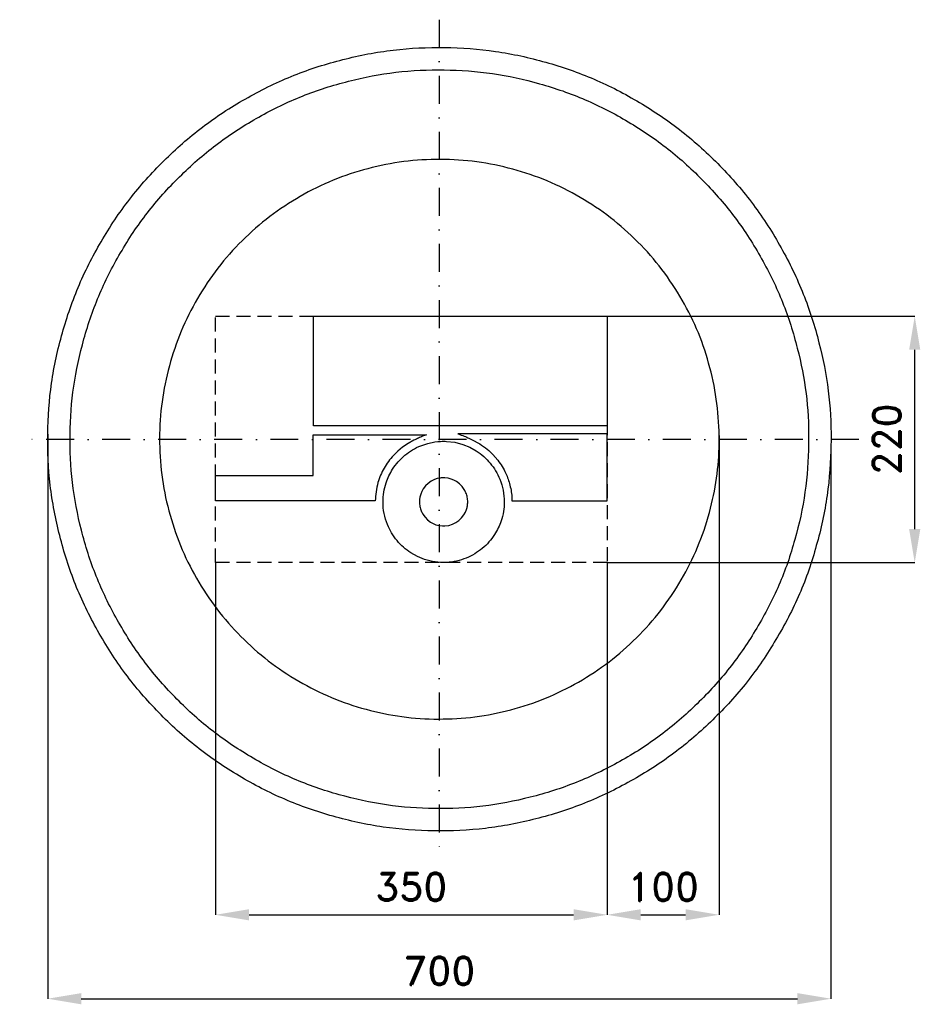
# Model space of a CAD drawing. Header units: millimetres. Extents: x -375 to 430, y -505 to 375.
import ezdxf

# ---------------------------------------------------------------- set-up
doc = ezdxf.new("R2010")
doc.units = ezdxf.units.MM
doc.header["$LTSCALE"] = 5
doc.linetypes.add('ČERCHOVANÁX2', pattern=[2, 1, -0.5, 0, -0.5])
doc.linetypes.add('ČÁRKOVANÁX2', pattern=[1.5, 1, -0.5])
doc.layers.add('Kóty', color=2, linetype='Continuous')
doc.layers.add('Značka', color=7, linetype='Continuous')
doc.styles.get("Standard").update_dxf_attribs({"font": 'romand.shx', "height": 25})
doc.dimstyles.get("Standard").update_dxf_attribs({"dimtxt": 25, "dimasz": 30, "dimexe": 0.18, "dimexo": 0.0625, "dimgap": 12.5, "dimtad": 1, "dimdec": 0, "dimzin": 0, "dimdsep": 46, "dimtxsty": 'Standard', "dimcen": 0.09, "dimadec": 0, "dimazin": 0, "dimtfac": 1, "dimtdec": 0, "dimtofl": 0, "dimtmove": 0, "dimatfit": 3, "dimfxl": 1, "dimtolj": 1, "dimtzin": 0, "dimarcsym": 0})

# ---------------------------------------------------------------- blocks, each defined once
blk = doc.blocks.new('*D2')
at = {"layer": 'Defpoints', "color": 0, "transparency": 16777216}
for p in [(-349.92, 4.7), (350.02, -4.46), (350.02, -499.82)]:
    blk.add_point(p, dxfattribs=at)
at = {"layer": 'Kóty', "color": 0, "lineweight": -2, "transparency": 16777216}
for p, q in [((-349.92, 4.64), (-349.92, -500)), ((350.02, -4.52), (350.02, -500)), ((-319.92, -499.82), (320.02, -499.82))]:
    blk.add_line(p, q, dxfattribs=at)
at = {"layer": 'Kóty', "color": 0, "transparency": 16777216}
for points in [[(-319.92, -494.82), (-319.92, -504.82), (-349.92, -499.82)], [(320.02, -494.82), (320.02, -504.82), (350.02, -499.82)]]:
    blk.add_solid(points, dxfattribs=at)
at = {"layer": 'Kóty', "color": 0, "transparency": 16777216, "insert": (0.05, -474.82), "char_height": 25, "attachment_point": 5}
blk.add_mtext('\\A1;700', dxfattribs=at)
blk = doc.blocks.new('*D4')
at = {"layer": 'Defpoints', "color": 0, "transparency": 16777216}
for p in [(-200, -110), (150, -110), (150, -424.82)]:
    blk.add_point(p, dxfattribs=at)
at = {"layer": 'Kóty', "color": 0, "lineweight": -2, "transparency": 16777216}
for p, q in [((-200, -110.06), (-200, -425)), ((150, -110.06), (150, -425)), ((-170, -424.82), (120, -424.82))]:
    blk.add_line(p, q, dxfattribs=at)
at = {"layer": 'Kóty', "color": 0, "transparency": 16777216}
for points in [[(-170, -419.82), (-170, -429.82), (-200, -424.82)], [(120, -419.82), (120, -429.82), (150, -424.82)]]:
    blk.add_solid(points, dxfattribs=at)
at = {"layer": 'Kóty', "color": 0, "transparency": 16777216, "insert": (-25, -399.82), "char_height": 25, "attachment_point": 5}
blk.add_mtext('\\A1;350', dxfattribs=at)
blk = doc.blocks.new('*D5')
at = {"layer": 'Defpoints', "color": 0, "transparency": 16777216}
for p in [(250.03, 3.39), (150, -110.06), (250.03, -424.82)]:
    blk.add_point(p, dxfattribs=at)
at = {"layer": 'Kóty', "color": 0, "lineweight": -2, "transparency": 16777216}
for p, q in [((250.03, 3.33), (250.03, -425)), ((150, -110.12), (150, -425)), ((180, -424.82), (220.03, -424.82))]:
    blk.add_line(p, q, dxfattribs=at)
at = {"layer": 'Kóty', "color": 0, "transparency": 16777216}
for points in [[(180, -419.82), (180, -429.82), (150, -424.82)], [(220.03, -419.82), (220.03, -429.82), (250.03, -424.82)]]:
    blk.add_solid(points, dxfattribs=at)
at = {"layer": 'Kóty', "color": 0, "transparency": 16777216, "insert": (200.01, -399.82), "char_height": 25, "attachment_point": 5}
blk.add_mtext('\\A1;100', dxfattribs=at)
blk = doc.blocks.new('*D6')
at = {"layer": 'Defpoints', "color": 0, "transparency": 16777216}
for p in [(150, 110), (424.84, 110), (150, -110.13)]:
    blk.add_point(p, dxfattribs=at)
at = {"layer": 'Kóty', "color": 0, "lineweight": -2, "transparency": 16777216}
for p, q in [((150.06, 110), (425.02, 110)), ((424.84, -80.13), (424.84, 80)), ((150.06, -110.13), (425.02, -110.13))]:
    blk.add_line(p, q, dxfattribs=at)
at = {"layer": 'Kóty', "color": 0, "transparency": 16777216}
for points in [[(419.84, 80), (429.84, 80), (424.84, 110)], [(419.84, -80.13), (429.84, -80.13), (424.84, -110.13)]]:
    blk.add_solid(points, dxfattribs=at)
at = {"layer": 'Kóty', "color": 0, "transparency": 16777216, "insert": (399.84, -0.06), "char_height": 25, "attachment_point": 5, "rotation": 90}
blk.add_mtext('\\A1;220', dxfattribs=at)

msp = doc.modelspace()

# ---------------------------------------------------------------- linework, layer by layer
at = {"layer": 'Kóty'}
msp.add_lwpolyline([(424.84, -50.88), (424.84, 75)], dxfattribs=at)
at = {"layer": 'Značka', "color": 6, "linetype": 'ČERCHOVANÁX2', "lineweight": 25, "ltscale": 5}
for p, q in [((0, 375), (0, -375)), ((375, 0), (-375, 0))]:
    msp.add_line(p, q, dxfattribs=at)
at = {"layer": 'Značka', "color": 5}
for points in [[(350.05, 0.12), (350.04, -2.17), (350.02, -4.46, -0.032168), (346.54, -50.09, -0.035723), (336.91, -94.89, -0.036667), (321.88, -138.14, -0.034754), (300.84, -178.83, -0.034039), (275.01, -216.66, -0.034453), (244.28, -250.59, -0.03456), (209.56, -280.44, -0.034426), (171.07, -305.25, -0.034389), (129.8, -325.1, -0.034418), (86.2, -339.11, -0.034424), (41.21, -347.61, -0.034417), (-4.53, -349.85, -0.034416), (-50.19, -346.41, -0.034417), (-94.95, -336.74, -0.034417), (-138.17, -321.6, -0.034417), (-178.9, -300.67, -0.034417), (-216.73, -274.86, -0.034417), (-250.66, -244.11, -0.034417), (-280.51, -209.39, -0.034417), (-305.32, -170.9, -0.034417), (-325.17, -129.63, -0.034417), (-339.18, -86.04, -0.034417), (-347.67, -41.04, -0.034417), (-349.92, 4.7, -0.034417), (-346.48, 50.36, -0.034417), (-336.81, 95.12, -0.034417), (-321.67, 138.34, -0.034417), (-300.74, 179.07, -0.034417), (-274.93, 216.89, -0.034416), (-244.18, 250.82, -0.034418), (-209.45, 280.68, -0.034417), (-170.97, 305.49, -0.034415), (-129.7, 325.34, -0.034415), (-86.1, 339.35, -0.034415), (-41.11, 347.84, -0.034416), (4.63, 350.09, -0.034417), (50.29, 346.65, -0.034417), (95.05, 336.98, -0.034417), (138.27, 321.83, -0.034417), (179, 300.91, -0.034417), (216.82, 275.1, -0.034407), (250.76, 244.35, -0.034414), (280.62, 209.62, -0.034488), (305.42, 171.14, -0.034419), (325.25, 129.88, -0.034077), (339.28, 86.27, -0.03279), (347.56, 43.5, -0.034265), (350.05, 0.12)], [(-57.27, -55.07), (-200, -55.07), (-200, -32.26), (-112.82, -32.21), (-112.82, 4.01), (-11.44, 4.01), (-11.59, 3.96), (-11.74, 3.91), (-12.57, 3.62), (-13.39, 3.31), (-14.16, 3.02), (-14.93, 2.72), (-15.87, 2.34), (-16.8, 1.94), (-17.73, 1.54), (-18.64, 1.12), (-19.59, 0.67), (-20.53, 0.2), (-20.66, 0.13), (-20.79, 0.07), (-21.75, -0.37), (-22.71, -0.82), (-27.92, -3.65), (-32.83, -7.01), (-37.13, -10.54), (-41.07, -14.47, 0.029314), (-45.5, -19.83, 0.02832), (-49.29, -25.69, 0.030859), (-52.5, -31.99, 0.036996), (-54.81, -38.64, 0.035776), (-56.42, -46.76, 0.011746), (-57.27, -55.07)], [(64.95, -55.07), (150, -55.04), (150, 4.92), (16.53, 4.91), (16.73, 4.85), (16.92, 4.79), (18.28, 4.34), (19.63, 3.86), (20.89, 3.4), (22.15, 2.91), (23.38, 2.41), (24.6, 1.89), (25.56, 1.47), (26.52, 1.03), (27.69, 0.47), (28.85, -0.11), (36.08, -4.08, -0.036913), (42.79, -8.83, -0.034763), (47.84, -13.43), (52.26, -18.65, -0.027835), (56.16, -24.32, -0.030033), (59.37, -30.39, -0.024635), (61.48, -35.55, -0.023251), (63.09, -40.89, -0.026062), (64.32, -46.84, -0.029246), (64.88, -52.88), (64.92, -53.97), (64.95, -55.07)], [(3.83, -110), (2.49, -109.98), (1.16, -109.93), (-6.14, -109.11), (-13.25, -107.23), (-19.5, -104.73), (-25.36, -101.42, -0.039452), (-32.01, -96.42, -0.040226), (-37.78, -90.43, -0.040851), (-42.65, -83.63, -0.040726), (-46.36, -76.13, -0.050225), (-49.35, -66.2, -0.050865), (-50.3, -55.87, -0.043009), (-49.65, -47.21, -0.042742), (-47.53, -38.79, -0.032931), (-45.02, -32.55, -0.03225), (-41.72, -26.69, -0.039571), (-36.72, -20.04, -0.040126), (-30.73, -14.26, -0.040759), (-23.93, -9.38, -0.041162), (-16.43, -5.68), (-10.35, -3.61), (-4.07, -2.32), (-1.46, -1.99), (1.16, -1.8), (2.49, -1.76), (3.83, -1.74), (5.16, -1.76), (6.5, -1.8), (13.8, -2.63), (20.91, -4.51), (27.16, -7.01), (33.02, -10.32, -0.039475), (39.67, -15.32, -0.040251), (45.44, -21.31, -0.040823), (50.31, -28.11, -0.040744), (54.02, -35.62, -0.050237), (57.02, -45.54, -0.050893), (57.96, -55.87, -0.043026), (57.31, -64.54, -0.042751), (55.2, -72.95, -0.032932), (52.69, -79.19, -0.032192), (49.39, -85.05, -0.039537), (44.38, -91.71, -0.040403), (38.39, -97.48, -0.040737), (31.59, -102.34, -0.039765), (24.09, -106.06, -0.04406), (15.45, -108.82, -0.04897), (6.5, -109.94), (5.16, -109.98), (3.83, -110)], [(3.83, -77.41), (4.36, -77.4), (4.89, -77.38), (8.46, -76.92), (11.89, -75.84), (14.88, -74.37), (17.58, -72.43), (19.97, -70.13), (21.96, -67.48), (23.27, -65.15), (24.27, -62.67, 0.041817), (25.1, -59.32, 0.042166), (25.37, -55.87, 0.050515), (25, -51.76, 0.051379), (23.8, -47.81, 0.041548), (22.33, -44.83), (20.39, -42.12), (18.09, -39.73), (15.44, -37.75), (13.11, -36.43), (10.63, -35.43), (7.79, -34.68), (4.89, -34.36), (4.36, -34.34), (3.83, -34.33), (3.3, -34.34), (2.77, -34.36), (1.72, -34.43), (0.68, -34.56), (-1.81, -35.08), (-4.23, -35.9), (-7.22, -37.37), (-9.92, -39.31), (-12.31, -41.61), (-14.3, -44.26), (-15.61, -46.59), (-16.61, -49.08, 0.041896), (-17.45, -52.43, 0.042199), (-17.71, -55.87, 0.05048), (-17.34, -59.98, 0.051347), (-16.14, -63.93, 0.041525), (-14.67, -66.91), (-12.73, -69.62), (-10.43, -72.01), (-7.79, -73.99), (-5.45, -75.31), (-2.97, -76.31), (-0.14, -77.06), (2.77, -77.38), (3.3, -77.4), (3.83, -77.41)]]:
    msp.add_lwpolyline(points, format="xyb", dxfattribs=at)
at = {"layer": 'Značka', "color": 1}
for points in [[(330.05, 0.12), (330.04, -2.04), (330.02, -4.2, -0.032166), (326.74, -47.22, -0.035722), (317.66, -89.46, -0.036665), (303.49, -130.24, -0.034754), (283.65, -168.61, -0.034039), (259.3, -204.27, -0.034453), (230.32, -236.26, -0.03456), (197.59, -264.41, -0.034426), (161.29, -287.8, -0.034389), (122.38, -306.52, -0.034418), (81.28, -319.73, -0.034424), (38.85, -327.74, -0.034417), (-4.27, -329.85, -0.034416), (-47.32, -326.61, -0.034417), (-89.53, -317.49, -0.034417), (-130.27, -303.21, -0.034416), (-168.68, -283.49, -0.034417), (-204.34, -259.15, -0.034417), (-236.33, -230.15, -0.034417), (-264.48, -197.41, -0.034417), (-287.87, -161.13, -0.034417), (-306.59, -122.22, -0.034417), (-319.8, -81.11, -0.034417), (-327.8, -38.69, -0.034417), (-329.92, 4.44, -0.034417), (-326.68, 47.49, -0.034417), (-317.56, 89.69, -0.034417), (-303.28, 130.44, -0.034416), (-283.55, 168.85, -0.034417), (-259.22, 204.51, -0.034418), (-230.22, 236.5, -0.034417), (-197.48, 264.65, -0.034415), (-161.2, 288.04, -0.034416), (-122.29, 306.76, -0.034417), (-81.18, 319.96, -0.034418), (-38.75, 327.97, -0.034417), (4.37, 330.09, -0.034417), (47.42, 326.84, -0.034417), (89.62, 317.73, -0.034415), (130.37, 303.45, -0.034416), (168.78, 283.72, -0.034418), (204.44, 259.39, -0.034406), (236.43, 230.39, -0.034413), (264.58, 197.65, -0.034487), (287.97, 161.36, -0.034418), (306.67, 122.47, -0.034077), (319.9, 81.35, -0.032792), (327.7, 41.02, -0.034265), (330.05, 0.12)], [(250.05, 0.12), (250.04, 1.75), (250.03, 3.39, 0.032169), (247.54, 35.98, 0.035722), (240.66, 67.98, 0.036667), (229.93, 98.88, 0.034753), (214.9, 127.94, 0.03404), (196.45, 154.96, 0.034453), (174.5, 179.19, 0.034563), (149.7, 200.52, 0.034428), (122.2, 218.24, 0.03439), (92.73, 232.42, 0.034416), (61.59, 242.43, 0.034424), (29.45, 248.49, 0.034418), (-3.22, 250.1, 0.034416), (-35.84, 247.64, 0.034415), (-67.81, 240.73, 0.034415), (-98.68, 229.92, 0.034416), (-127.77, 214.97, 0.034418), (-154.79, 196.53, 0.034417), (-179.03, 174.57, 0.034415), (-200.35, 149.76, 0.034417), (-218.07, 122.27, 0.034416), (-232.25, 92.8, 0.034416), (-242.26, 61.66, 0.034417), (-248.32, 29.52, 0.034417), (-249.93, -3.15, 0.034417), (-247.47, -35.77, 0.034417), (-240.56, -67.74, 0.034417), (-229.75, -98.61, 0.034417), (-214.8, -127.7, 0.034416), (-196.36, -154.72, 0.034416), (-174.4, -178.96, 0.034417), (-149.6, -200.28, 0.034417), (-122.11, -218.01, 0.034417), (-92.63, -232.18, 0.034417), (-61.49, -242.19, 0.034416), (-29.35, -248.26, 0.034416), (3.32, -249.86, 0.034417), (35.94, -247.4, 0.034418), (67.91, -240.5, 0.034416), (98.78, -229.68, 0.034417), (127.87, -214.73, 0.034417), (154.89, -196.3, 0.034405), (179.13, -174.33, 0.034415), (200.45, -149.52, 0.034488), (218.17, -122.04, 0.034417), (232.34, -92.57, 0.034078), (242.36, -61.42, 0.032788), (248.27, -30.87, 0.034264), (250.05, 0.12)]]:
    msp.add_lwpolyline(points, format="xyb", dxfattribs=at)
at = {"layer": 'Značka', "color": 6, "linetype": 'ČÁRKOVANÁX2', "ltscale": 2.5}
msp.add_lwpolyline([(-200, -110), (-200, 110), (150, 110), (150, -110), (-200, -110)], dxfattribs=at)
at = {"layer": 'Značka', "color": 5}
msp.add_lwpolyline([(-112.58, 110), (150, 110), (150, 12.15), (-112.58, 12.15), (-112.58, 110)], dxfattribs=at)

# ---------------------------------------------------------------- dimensions: what is measured, and where the dimension line sits
at = {"layer": 'Kóty'}
dim = msp.add_linear_dim(base=(424.84, 110), p1=(150, -110.12), p2=(150, 110), angle=90, dimstyle='Standard', dxfattribs=at)
dim.commit()
dim.dimension.update_dxf_attribs({"geometry": '*D6', "text_midpoint": (399.84, -0.06)})
for base, p1, p2, picture, middle in [((350.02, -499.82), (-349.92, 4.7), (350.02, -4.46), '*D2', (0.05, -474.82)), ((250.03, -424.82), (150, -110.06), (250.03, 3.39), '*D5', (200.01, -399.82)), ((150, -424.82), (-200, -110), (150, -110), '*D4', (-25, -399.82))]:
    dim = msp.add_linear_dim(base=base, p1=p1, p2=p2, dimstyle='Standard', dxfattribs=at)
    dim.commit()
    dim.dimension.update_dxf_attribs({"geometry": picture, "text_midpoint": middle})

doc.saveas('drawing.dxf')
